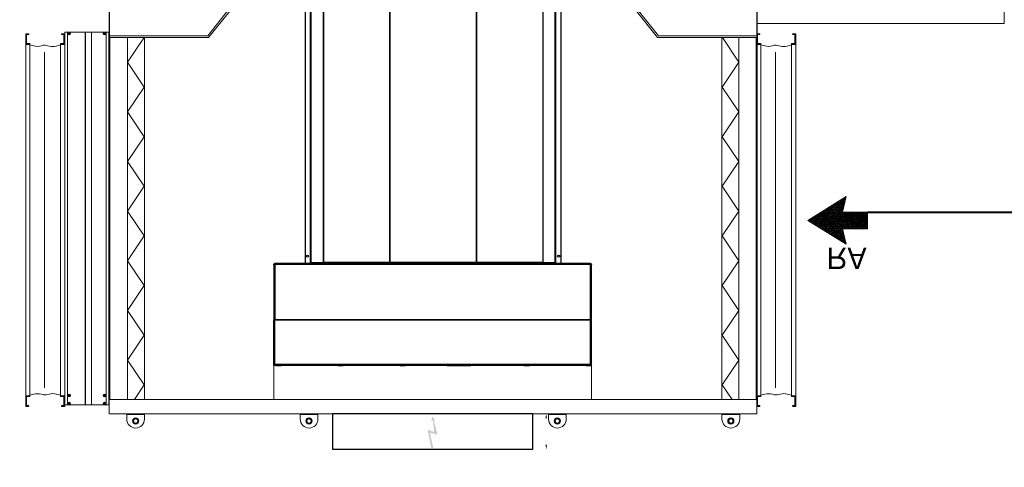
# Model space of a CAD drawing. Header units: millimetres. Extents: x 178516 to 426772, y -178579 to -115871.
# Tile 122 of 256: x 315463 to 318239, y -133790 to -132529. Entities that reach past the tile are written whole.
import ezdxf
from ezdxf import colors
from ezdxf.entities.mleader import LeaderData, LeaderLine
from ezdxf.math import Vec2, Vec3

# ---------------------------------------------------------------- set-up
doc = ezdxf.new("R2010")
doc.units = ezdxf.units.MM
doc.header["$MEASUREMENT"] = 0
doc.layers.get('0').update_dxf_attribs({"color": 252, "lineweight": 5})
doc.layers.add('Dimensions.Gen', color=7, linetype='Continuous')
doc.layers.add('JBOX', color=7, linetype='Continuous')
for name, color, linetype, lineweight in [('IS_centrale', 7, 'Continuous', 13), ('IS_nawiew', 5, 'Continuous', 40), ('IS_opisy', 7, 'Continuous', 35), ('kontury', 118, 'Continuous', 0)]:
    doc.layers.add(name, color=color, linetype=linetype, lineweight=lineweight)
doc.styles.add('WE11', font='simplex.shx', dxfattribs={"width": 0.7})
doc.dimstyles.get("Standard").update_dxf_attribs({"dimtxt": 0.18, "dimasz": 0.18, "dimexe": 0.18, "dimexo": 0.0625, "dimgap": 0.09, "dimtad": 0, "dimtih": 1, "dimtoh": 1, "dimdec": 4, "dimzin": 0, "dimdsep": 46, "dimtxsty": 'Standard', "dimcen": 0.09, "dimadec": 0, "dimazin": 0, "dimtfac": 1, "dimtdec": 4, "dimtofl": 0, "dimtmove": 0, "dimatfit": 3, "dimfxl": 1, "dimtolj": 1, "dimtzin": 0, "dimarcsym": 0})

# ---------------------------------------------------------------- blocks, each defined once
blk = doc.blocks.new('VVS030s_brt_t')
at = {"color": 7, "linetype": 'Continuous'}
for p, q in [((50, -15), (50, 0)), ((100, 0), (50, 0)), ((100, 0), (100, -15)), ((539, -15), (539, 0)), ((589, 0), (539, 0)), ((589, 0), (589, -15)), ((1239, -15), (1239, 0)), ((1289, 0), (1239, 0)), ((1289, 0), (1289, -15)), ((1728, -15), (1728, 0)), ((1778, 0), (1728, 0)), ((1778, 0), (1778, -15)), ((100, -2), (50, -2)), ((589, -2), (539, -2)), ((1289, -2), (1239, -2)), ((1778, -2), (1728, -2))]:
    blk.add_line(p, q, dxfattribs=at)
for centre, radius in [((75, -20), 8.73), ((75, -20), 7.5), ((75, -20), 6), ((564, -20), 8.73), ((564, -20), 7.5), ((564, -20), 6), ((1264, -20), 8.73), ((1264, -20), 7.5), ((1264, -20), 6), ((1753, -20), 8.73), ((1753, -20), 7.5), ((1753, -20), 6)]:
    blk.add_circle(centre, radius, dxfattribs=at)
for centre in [(75, -15), (564, -15), (1264, -15), (1753, -15)]:
    blk.add_arc(centre, 25, 180, 0, dxfattribs=at)
blk = doc.blocks.new('F_4v2_t')
at = {"layer": 'kontury', "color": 0}
for p, q in [((50, 720), (0, 720)), ((0, 720), (0, 0)), ((50, 0), (50, 720)), ((0, 0), (50, 0))]:
    blk.add_line(p, q, dxfattribs=at)
at = {"layer": 'kontury', "color": 0, "linetype": 'Continuous', "lineweight": 0}
for p, q in [((49.4, 690.9), (20.3, 720)), ((0, 641.5), (49.4, 690.9)), ((49.4, 592.1), (0, 641.5)), ((0, 542.7), (49.4, 592.1)), ((49.4, 493.3), (0, 542.7)), ((0, 443.9), (49.4, 493.3)), ((49.4, 394.5), (0, 443.9)), ((0, 345.1), (49.4, 394.5)), ((49.4, 295.7), (0, 345.1)), ((0, 246.3), (49.4, 295.7)), ((49.4, 197), (0, 246.3)), ((0, 147.6), (49.4, 197)), ((49.4, 98.2), (0, 147.6)), ((0, 48.8), (49.4, 98.2)), ((48.8, 0), (0, 48.8))]:
    blk.add_line(p, q, dxfattribs=at)
blk = doc.blocks.new('VVS030s_P3_w_t')
at = {"color": 7}
for p, q in [((-139.5, 2100), (-139.5, 2120)), ((756.5, 2100), (756.5, 2120)), ((-139.5, 2023), (-139.5, 2100)), ((756.5, 2023.6), (756.5, 2100)), ((-604, 1100), (-323.6, 1100)), ((-604, 1094.9), (-325.8, 1094.9)), ((-266.1, 1020), (-325.8, 1094.9)), ((-263.9, 1025.1), (-323.6, 1100)), ((882.9, 1025.1), (942.6, 1100)), ((885.1, 1020), (944.8, 1094.9)), ((1222, 1100), (942.6, 1100)), ((1222, 1094.9), (944.8, 1094.9)), ((-266.1, 1020), (-50.5, 1020)), ((-263.9, 1025.1), (-50.5, 1025.1)), ((882.9, 1025.1), (669.5, 1025.1)), ((885.1, 1020), (669.5, 1020))]:
    blk.add_line(p, q, dxfattribs=at)
at = {"color": 0, "lineweight": -3}
for p, q in [((-139.5, 2023), (-139.5, 2021)), ((-139.5, 2023), (-136.5, 2023)), ((-139.3, 2021), (-139.5, 2021)), ((-139.5, 2020), (-139.5, 2021)), ((-139.5, 2021), (-139.5, 2002)), ((-139.5, 2020), (-139.5, 1895.5)), ((-139.5, 2020), (-136.5, 2020)), ((-139.5, 1923), (-139.5, 2002)), ((-136.5, 2023), (753.5, 2023)), ((-136.5, 2023), (-136.5, 2020)), ((-136.5, 2020), (753.5, 2020)), ((-136.5, 2020), (-136.5, 1895.5)), ((-133.5, 2023.6), (-118.5, 2023.6)), ((-133.5, 2023.6), (-133.5, 2023)), ((-118.5, 2023.6), (-118.5, 2023)), ((41.5, 2023.6), (56.5, 2023.6)), ((41.5, 2023.6), (41.5, 2023)), ((56.5, 2023.6), (56.5, 2023)), ((216.5, 2023.6), (231.5, 2023.6)), ((216.5, 2023.6), (216.5, 2023)), ((231.5, 2023.6), (231.5, 2023)), ((349.5, 2023.6), (415.7, 2023.6)), ((566.5, 2023.6), (581.5, 2023.6)), ((566.5, 2023.6), (566.5, 2023)), ((581.5, 2023.6), (581.5, 2023)), ((741.5, 2023.6), (756.5, 2023.6)), ((741.5, 2023.6), (741.5, 2023)), ((753.5, 2023), (753.5, 2020)), ((756.5, 2020), (753.5, 2020)), ((753.5, 2020), (753.5, 1895.5)), ((754.8, 2022.7), (756.5, 2022.7)), ((756.5, 2023.6), (756.5, 2022.7)), ((756.5, 2022.7), (756.5, 2020)), ((756.5, 2020), (756.5, 1895.5)), ((-139.5, 1898.5), (-139.5, 1898.5)), ((-139.5, 1895.5), (-136.5, 1895.5)), ((-139.5, 1739), (-139.5, 1895.5)), ((-139.5, 1895.5), (-136.5, 1895.5)), ((-139.5, 1892.8), (-139.5, 1892.8)), ((263.9, 1895.5), (-136.5, 1895.5)), ((-136.5, 1739), (-136.5, 1895.5)), ((-136.5, 1895.5), (263.9, 1895.5)), ((753.5, 1895.5), (263.9, 1895.5)), ((263.9, 1895.5), (753.5, 1895.5)), ((756.5, 1895.5), (753.5, 1895.5)), ((753.5, 1895.5), (753.5, 1739)), ((756.5, 1895.5), (753.5, 1895.5)), ((756.5, 1895.5), (756.5, 1739)), ((-139.5, 1739), (-136.5, 1739)), ((753.5, 1739), (-136.5, 1739)), ((-136.5, 1736), (-136.5, 1739)), ((753.5, 1736), (-136.5, 1736)), ((-57.7, 1736), (-57.7, 1736)), ((-50.5, 1736), (-50.5, 8)), ((-50.1, 1736), (-50.1, 1736)), ((-37, 8), (-37, 1736)), ((-35.5, 8), (-35.5, 1736)), ((-35, 1733.8), (-35, 2.2)), ((-34.9, 1736), (-34.9, 1735)), ((277.3, 1735), (-34.9, 1735)), ((277.2, 1734.5), (-34.3, 1734.5)), ((0, 1732.5), (0.4, 1732.5)), ((0, 999.5), (0, 1732.5)), ((0.4, 1732.5), (186.6, 1732.5)), ((0.4, 999.5), (0.4, 1732.5)), ((1.5, 1734), (187.6, 1734)), ((21.8, 1736), (21.8, 1736)), ((28.1, 1736), (28.1, 1736)), ((186.6, 1732.5), (187.6, 1732.5)), ((186.6, 999.5), (186.6, 1732.5)), ((187.6, 1734), (431.4, 1734)), ((187.6, 1734), (187.6, 1732.5)), ((187.6, 1732.5), (431.4, 1732.5)), ((187.6, 999.5), (187.6, 1732.5)), ((277.5, 1736), (277.1, 1734)), ((278.5, 1736), (278.1, 1734)), ((308.1, 1734.5), (278.2, 1734.5)), ((308.8, 1735), (278.3, 1735)), ((308, 1734.9), (308, 1734.9)), ((308.2, 1734.5), (308.1, 1734.5)), ((308.8, 1736), (308.8, 1735)), ((308.8, 1735), (309.2, 1735)), ((309.2, 1736), (309.2, 1735)), ((309.8, 1736), (309.8, 1735)), ((309.8, 1735), (310.2, 1735)), ((310.2, 1736), (310.2, 1735)), ((310.2, 1735), (653.9, 1735)), ((310.8, 1734.5), (310.9, 1734.5)), ((653.3, 1734.5), (310.9, 1734.5)), ((311, 1734.9), (311, 1734.9)), ((321.5, 1736), (321.5, 1736)), ((347.8, 1736), (347.8, 1736)), ((350.6, 1736), (350.6, 1736)), ((414.6, 1736), (414.6, 1736)), ((417.4, 1736), (417.4, 1736)), ((431.4, 1734), (617.5, 1734)), ((431.4, 1734), (431.4, 1732.5)), ((431.4, 1732.5), (432.4, 1732.5)), ((431.4, 999.5), (431.4, 1732.5)), ((432.4, 1732.5), (618.6, 1732.5)), ((432.4, 999.5), (432.4, 1732.5)), ((588.9, 1736), (588.9, 1736)), ((595.2, 1736), (595.2, 1736)), ((619, 1732.5), (618.6, 1732.5)), ((618.6, 999.5), (618.6, 1732.5)), ((619, 999.5), (619, 1732.5)), ((653.9, 1736), (653.9, 1735)), ((654, 1733.8), (654, 2.2)), ((654.5, 1736), (654.5, 8)), ((656, 1736), (656, 8)), ((669.5, 8), (669.5, 1736)), ((756.5, 1739), (753.5, 1739)), ((753.5, 1736), (753.5, 1739)), ((0, 999.5), (0.4, 999.5)), ((186.6, 999.5), (0.4, 999.5)), ((187.6, 999.5), (186.6, 999.5)), ((431.4, 999.5), (187.6, 999.5)), ((187.6, 998), (187.6, 999.5)), ((432.4, 999.5), (431.4, 999.5)), ((431.4, 998), (431.4, 999.5)), ((618.6, 999.5), (432.4, 999.5)), ((619, 999.5), (618.6, 999.5)), ((0, 994.5), (0.4, 994.5)), ((0, 3.5), (0, 994.5)), ((0.4, 994.5), (186.6, 994.5)), ((0.4, 548.5), (0.4, 994.5)), ((187.6, 998), (1.5, 998)), ((1.5, 996), (187.6, 996)), ((186.6, 994.5), (187.6, 994.5)), ((186.6, 3.5), (186.6, 994.5)), ((431.4, 998), (187.6, 998)), ((187.6, 996), (431.4, 996)), ((187.6, 996), (187.6, 994.5)), ((187.6, 994.5), (431.4, 994.5)), ((187.6, 3.5), (187.6, 994.5)), ((309.5, 998), (309.5, 996)), ((309.5, 998), (309.5, 996)), ((617.5, 998), (431.4, 998)), ((431.4, 996), (617.5, 996)), ((431.4, 996), (431.4, 994.5)), ((431.4, 994.5), (432.4, 994.5)), ((431.4, 3.5), (431.4, 994.5)), ((432.4, 994.5), (618.6, 994.5)), ((432.4, 3.5), (432.4, 994.5)), ((619, 994.5), (618.6, 994.5)), ((618.6, 3.5), (618.6, 994.5)), ((619, 3.5), (619, 994.5)), ((-37, 8), (-50.5, 8)), ((-35.5, 8), (-37, 8)), ((-36.5, 0), (-36.5, 8)), ((-36.5, 0), (-35.5, 0)), ((-35.5, 0), (-35.5, 8)), ((308.8, 1), (-34.9, 1)), ((-34.9, 0), (-34.9, 1)), ((308.8, 0), (-34.9, 0)), ((-34.3, 1.5), (-13, 1.5)), ((2.7, 0), (-29.3, 0)), ((-13, 1.5), (308.1, 1.5)), ((0, 3.5), (0.4, 3.5)), ((186.6, 3.5), (0.4, 3.5)), ((187.6, 2), (1.5, 2)), ((187.6, 3.5), (186.6, 3.5)), ((431.4, 3.5), (187.6, 3.5)), ((187.6, 2), (187.6, 3.5)), ((431.4, 2), (187.6, 2)), ((308, 1.1), (308, 1.1)), ((308.2, 1.5), (308.1, 1.5)), ((308.8, 0), (308.8, 1)), ((309.2, 1), (308.8, 1)), ((309.2, 0), (308.8, 0)), ((309.2, 0), (309.2, 1)), ((310.2, 1), (309.8, 1)), ((309.8, 0), (309.8, 1)), ((310.2, 0), (309.8, 0)), ((310.2, 1), (653.9, 1)), ((310.2, 0), (310.2, 1)), ((310.2, 0), (653.9, 0)), ((310.8, 1.5), (310.9, 1.5)), ((310.9, 1.5), (632, 1.5)), ((311, 1.1), (311, 1.1)), ((432.4, 3.5), (431.4, 3.5)), ((431.4, 2), (431.4, 3.5)), ((617.5, 2), (431.4, 2)), ((618.6, 3.5), (432.4, 3.5)), ((648.3, 0), (616.3, 0)), ((619, 3.5), (618.6, 3.5)), ((632, 1.5), (653.3, 1.5)), ((653.9, 0), (653.9, 1)), ((654.5, 0), (654.5, 8)), ((654.5, 8), (656, 8)), ((655.5, 0), (654.5, 0)), ((655.5, 0), (655.5, 8)), ((656, 8), (669.5, 8))]:
    blk.add_line(p, q, dxfattribs=at)
at = {"color": 0, "extrusion": (1.49971e-32, 1.22461e-16, -1)}
for p, q in [((-29.3, -197), (-29.3, -40)), ((616.3, -197), (616.3, -40))]:
    blk.add_line(p, q, dxfattribs=at)
at = {"color": 7, "linetype": 'Continuous'}
for p, q in [((2.7, -40), (-29.3, -40)), ((648.3, -40), (616.3, -40))]:
    blk.add_line(p, q, dxfattribs=at)
at = {"color": 0, "linetype": 'Continuous', "extrusion": (1.49971e-32, 1.22461e-16, -1)}
for p, q in [((2.7, -40), (2.7, -197)), ((648.3, -40), (648.3, -197)), ((2.7, -197), (-29.3, -197)), ((1.9, -200), (-28.5, -200)), ((1.9, -200), (2.7, -197)), ((648.3, -197), (616.3, -197)), ((647.5, -200), (617.1, -200)), ((647.5, -200), (648.3, -197))]:
    blk.add_line(p, q, dxfattribs=at)
at = {"color": 0, "ltscale": 10, "extrusion": (1.49971e-32, 1.22461e-16, -1)}
for p, q in [((-28.5, -200), (-29.3, -197)), ((617.1, -200), (616.3, -197))]:
    blk.add_line(p, q, dxfattribs=at)
at = {"color": 0, "lineweight": -3}
for centre, major_axis, ratio, start_param, end_param in [((-136.5, 2020), (-2.12, 2.12), 1, -0.785398, 0.785398), ((349.5, 2022.5), (-0.778, 0.778), 1, -0.785398, 0.310215), ((415.7, 2022.5), (-0.778, 0.778), 1, 4.402174, 5.497787), ((753.5, 2020), (-2.12, 2.12), 1, 3.926991, 5.497787), ((-136.5, 1739), (2.12, 2.12), 1, 2.356194, 3.926991), ((-35.6, 1735.1), (0, 1.5), 0.999848, 3.589663, 4.269595), ((1.5, 1732.5), (1.06, 1.06), 1, 0.785398, 2.356194), ((1.5, 1732.5), (0, 1.5), 0.707107, 0, 1.570796), ((187.6, 1732.5), (0, 1.5), 0.707107, 0, 1.570796), ((309.5, 1735.1), (0, 1.5), 0.999848, 2.013591, 2.436121), ((309.5, 1735.1), (0, 1.5), 0.999848, 2.013591, 2.436121), ((309.5, 1735.1), (0, 1.5), 0.999848, 3.846687, 4.269595), ((309.5, 1735.1), (0, 1.5), 0.999848, 3.846687, 4.269595), ((617.5, 1732.5), (1.06, 1.06), 1, 5.497787, 7.068583), ((654.6, 1735.1), (0, 1.5), 0.999848, 2.013591, 2.693523), ((753.5, 1739), (2.12, 2.12), 1, 3.926991, 5.497787), ((1.5, 999.5), (1.06, 1.06), 1, 2.356194, 3.926991), ((431.4, 999.5), (0, 1.5), 0.707107, 3.141593, 4.712389), ((617.5, 999.5), (1.06, 1.06), 1, 3.926991, 5.497787), ((617.5, 999.5), (0, 1.5), 0.707107, 3.141593, 4.712389), ((1.5, 994.5), (-1.06, 1.06), 1, -0.785398, 0.785398), ((1.5, 994.5), (0, 1.5), 0.707107, 0, 1.570796), ((187.6, 994.5), (0, 1.5), 0.707107, 0, 1.570796), ((617.5, 994.5), (-1.06, 1.06), 1, 3.926991, 5.497787), ((-35.6, 0.9), (0, 1.5), 0.999848, -1.128002, -0.44807), ((1.5, 3.5), (1.06, 1.06), 1, 2.356194, 3.926991), ((309.5, 0.9), (0, 1.5), 0.999848, 0.705094, 1.128002), ((309.5, 0.9), (0, 1.5), 0.999848, 0.705094, 1.128002), ((309.5, 0.9), (0, 1.5), 0.999848, -1.128002, -0.705467), ((309.5, 0.9), (0, 1.5), 0.999848, -1.128002, -0.705467), ((431.4, 3.5), (0, 1.5), 0.707107, 3.141593, 4.712389), ((617.5, 3.5), (-1.06, 1.06), 1, 2.356194, 3.926991), ((617.5, 3.5), (0, 1.5), 0.707107, 3.141593, 4.712389), ((654.6, 0.9), (0, 1.5), 0.999848, 0.44807, 1.128002)]:
    blk.add_ellipse(centre, major_axis=major_axis, ratio=ratio, start_param=start_param, end_param=end_param, dxfattribs=at)
at = {"color": 0, "lineweight": -3, "extrusion": (0, 0, -1)}
for centre, major_axis, ratio, start_param, end_param in [((431.4, 1732.5), (0, 1.5), 0.707107, 0, 1.570796), ((617.5, 1732.5), (0, 1.5), 0.707107, 0, 1.570796), ((-44.5, 1716), (-2.12, 2.12), 1, 5.497787, 11.780972), ((663.5, 1716), (-2.12, 2.12), 1, 5.497787, 11.780972), ((1.5, 999.5), (0, 1.5), 0.707107, 3.141593, 4.712389), ((187.6, 999.5), (0, 1.5), 0.707107, 3.141593, 4.712389), ((431.4, 994.5), (0, 1.5), 0.707107, 0, 1.570796), ((617.5, 994.5), (0, 1.5), 0.707107, 0, 1.570796), ((-44.5, 20), (-2.12, 2.12), 1, 5.497787, 11.780972), ((1.5, 3.5), (0, 1.5), 0.707107, 3.141593, 4.712389), ((187.6, 3.5), (0, 1.5), 0.707107, 3.141593, 4.712389), ((663.5, 20), (-2.12, 2.12), 1, 5.497787, 11.780972)]:
    blk.add_ellipse(centre, major_axis=major_axis, ratio=ratio, start_param=start_param, end_param=end_param, dxfattribs=at)
at = {"color": 0, "lineweight": -3}
for points, knots in [([(-35.5, 1733.7), (-35.4, 1733.7), (-35.4, 1733.7), (-35.2, 1733.7), (-35.1, 1733.8), (-35, 1733.8)], [0.7875019, 0.7875019, 0.7875019, 0.7875019, 0.8181818, 0.9090909, 0.9867059, 0.9867059, 0.9867059, 0.9867059]), ([(-35.4, 1733.6), (-35.3, 1733.6), (-35.3, 1733.6), (-35.2, 1733.7), (-35.2, 1733.7), (-35.1, 1733.7), (-35, 1733.8), (-35, 1733.8)], [0.5, 0.5, 0.5, 0.5, 0.6, 0.7, 0.8, 0.9, 0.9894283, 0.9894283, 0.9894283, 0.9894283]), ([(-34.1, 1734.8), (-34.1, 1734.8), (-34.1, 1734.9), (-34.1, 1734.9), (-34.2, 1734.9), (-34.2, 1735), (-34.2, 1735), (-34.3, 1735), (-34.3, 1735)], [0.4825301, 0.4825301, 0.4825301, 0.4825301, 0.5, 0.6, 0.7, 0.8, 0.9, 1, 1, 1, 1]), ([(-34.3, 1734.5), (-34.3, 1734.5), (-34.2, 1734.6), (-34.2, 1734.7), (-34.2, 1734.7), (-34.1, 1734.8), (-34.1, 1734.8), (-34.1, 1734.8)], [0.0159286, 0.0159286, 0.0159286, 0.0159286, 0.1, 0.2, 0.3, 0.4, 0.4825301, 0.4825301, 0.4825301, 0.4825301]), ([(-34.2, 1734.6), (-34.2, 1734.6), (-34.3, 1734.6), (-34.3, 1734.5), (-34.3, 1734.5), (-34.3, 1734.5)], [0.000100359, 0.000100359, 0.000100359, 0.000100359, 0.000556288, 0.000556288, 0.001100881, 0.001100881, 0.001100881, 0.001100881]), ([(-34.2, 1734.6), (-34.2, 1734.6), (-34.2, 1734.8), (-34.2, 1734.9), (-34.2, 1734.9), (-34.2, 1735)], [0.0477387, 0.0477387, 0.0477387, 0.0477387, 0.0909091, 0.1818182, 0.1980143, 0.1980143, 0.1980143, 0.1980143]), ([(308.1, 1735), (308.1, 1735), (308.1, 1735), (308, 1735), (308, 1734.9), (308, 1734.9), (308, 1734.9), (308, 1734.9)], [0, 0, 0, 0, 0.2, 0.4, 0.6, 0.8, 0.9669816, 0.9669816, 0.9669816, 0.9669816]), ([(308.1, 1735), (308.1, 1735), (308.1, 1734.9), (308.1, 1734.7), (308.1, 1734.6), (308.2, 1734.5)], [0.5778758, 0.5778758, 0.5778758, 0.5778758, 0.6666667, 0.8333333, 1, 1, 1, 1]), ([(310.8, 1734.5), (310.9, 1734.6), (310.9, 1734.7), (310.9, 1734.9), (310.9, 1735), (310.9, 1735)], [0, 0, 0, 0, 0.1666667, 0.3333333, 0.4221252, 0.4221252, 0.4221252, 0.4221252]), ([(311, 1734.9), (311, 1734.9), (311, 1734.9), (311, 1734.9), (311, 1735), (310.9, 1735), (310.9, 1735), (310.9, 1735)], [0.0330184, 0.0330184, 0.0330184, 0.0330184, 0.2, 0.4, 0.6, 0.8, 1, 1, 1, 1]), ([(653.3, 1735), (653.3, 1735), (653.2, 1735), (653.2, 1735), (653.2, 1734.9), (653.1, 1734.9), (653.1, 1734.9), (653.1, 1734.8), (653.1, 1734.8)], [0, 0, 0, 0, 0.1, 0.2, 0.3, 0.4, 0.5, 0.5174699, 0.5174699, 0.5174699, 0.5174699]), ([(653.1, 1734.8), (653.1, 1734.8), (653.1, 1734.8), (653.2, 1734.7), (653.2, 1734.7), (653.2, 1734.6), (653.3, 1734.5), (653.3, 1734.5)], [0.5174699, 0.5174699, 0.5174699, 0.5174699, 0.6, 0.7, 0.8, 0.9, 0.9840714, 0.9840714, 0.9840714, 0.9840714]), ([(653.2, 1735), (653.2, 1734.9), (653.2, 1734.9), (653.2, 1734.8), (653.2, 1734.6), (653.2, 1734.6)], [0.8019868, 0.8019868, 0.8019868, 0.8019868, 0.8181818, 0.9090909, 0.9522613, 0.9522613, 0.9522613, 0.9522613]), ([(653.3, 1734.5), (653.3, 1734.5), (653.3, 1734.5), (653.3, 1734.6), (653.2, 1734.6), (653.2, 1734.6)], [0.000012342, 0.000012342, 0.000012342, 0.000012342, 0.000555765, 0.000555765, 0.001013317, 0.001013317, 0.001013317, 0.001013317]), ([(654, 1733.8), (654.1, 1733.8), (654.2, 1733.7), (654.4, 1733.7), (654.4, 1733.7), (654.5, 1733.7)], [0.0132935, 0.0132935, 0.0132935, 0.0132935, 0.0909091, 0.1818182, 0.2124988, 0.2124988, 0.2124988, 0.2124988]), ([(654, 1733.8), (654, 1733.8), (654.1, 1733.7), (654.2, 1733.7), (654.2, 1733.7), (654.3, 1733.6), (654.3, 1733.6), (654.4, 1733.6)], [0.0105717, 0.0105717, 0.0105717, 0.0105717, 0.1, 0.2, 0.3, 0.4, 0.5, 0.5, 0.5, 0.5]), ([(-35, 2.2), (-35.1, 2.2), (-35.2, 2.3), (-35.4, 2.3), (-35.4, 2.3), (-35.5, 2.3)], [0.0132935, 0.0132935, 0.0132935, 0.0132935, 0.0909091, 0.1818182, 0.2124985, 0.2124985, 0.2124985, 0.2124985]), ([(-35, 2.2), (-35, 2.2), (-35.1, 2.3), (-35.2, 2.3), (-35.2, 2.3), (-35.3, 2.4), (-35.3, 2.4), (-35.4, 2.4)], [0.0105717, 0.0105717, 0.0105717, 0.0105717, 0.1, 0.2, 0.3, 0.4, 0.5, 0.5, 0.5, 0.5]), ([(-34.1, 1.2), (-34.1, 1.2), (-34.1, 1.2), (-34.2, 1.3), (-34.2, 1.3), (-34.2, 1.4), (-34.3, 1.5), (-34.3, 1.5)], [0.5174699, 0.5174699, 0.5174699, 0.5174699, 0.6, 0.7, 0.8, 0.9, 0.9840714, 0.9840714, 0.9840714, 0.9840714]), ([(-34.3, 1.5), (-34.3, 1.5), (-34.3, 1.5), (-34.3, 1.4), (-34.2, 1.4), (-34.2, 1.4)], [0.000012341, 0.000012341, 0.000012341, 0.000012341, 0.000555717, 0.000555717, 0.001013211, 0.001013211, 0.001013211, 0.001013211]), ([(-34.3, 1), (-34.3, 1), (-34.2, 1), (-34.2, 1), (-34.2, 1.1), (-34.1, 1.1), (-34.1, 1.1), (-34.1, 1.2), (-34.1, 1.2)], [0, 0, 0, 0, 0.1, 0.2, 0.3, 0.4, 0.5, 0.5174699, 0.5174699, 0.5174699, 0.5174699]), ([(-34.2, 1), (-34.2, 1.1), (-34.2, 1.1), (-34.2, 1.2), (-34.2, 1.4), (-34.2, 1.4)], [0.8020253, 0.8020253, 0.8020253, 0.8020253, 0.8181818, 0.9090909, 0.9501587, 0.9501587, 0.9501587, 0.9501587]), ([(308, 1.1), (308, 1.1), (308, 1.1), (308, 1.1), (308, 1), (308.1, 1), (308.1, 1), (308.1, 1)], [0.0330184, 0.0330184, 0.0330184, 0.0330184, 0.2, 0.4, 0.6, 0.8, 1, 1, 1, 1]), ([(308.2, 1.5), (308.1, 1.4), (308.1, 1.3), (308.1, 1.1), (308.1, 1), (308.1, 1)], [0, 0, 0, 0, 0.1666667, 0.3333333, 0.4219779, 0.4219779, 0.4219779, 0.4219779]), ([(310.9, 1), (310.9, 1), (310.9, 1.1), (310.9, 1.3), (310.9, 1.4), (310.8, 1.5)], [0.5780211, 0.5780211, 0.5780211, 0.5780211, 0.6666667, 0.8333333, 1, 1, 1, 1]), ([(310.9, 1), (310.9, 1), (310.9, 1), (311, 1), (311, 1.1), (311, 1.1), (311, 1.1), (311, 1.1)], [0, 0, 0, 0, 0.2, 0.4, 0.6, 0.8, 0.9669816, 0.9669816, 0.9669816, 0.9669816]), ([(653.3, 1.5), (653.3, 1.5), (653.2, 1.4), (653.2, 1.3), (653.2, 1.3), (653.1, 1.2), (653.1, 1.2), (653.1, 1.2)], [0.0159286, 0.0159286, 0.0159286, 0.0159286, 0.1, 0.2, 0.3, 0.4, 0.4825301, 0.4825301, 0.4825301, 0.4825301]), ([(653.1, 1.2), (653.1, 1.2), (653.1, 1.1), (653.1, 1.1), (653.2, 1.1), (653.2, 1), (653.2, 1), (653.3, 1), (653.3, 1)], [0.4825301, 0.4825301, 0.4825301, 0.4825301, 0.5, 0.6, 0.7, 0.8, 0.9, 1, 1, 1, 1]), ([(653.2, 1.4), (653.2, 1.4), (653.3, 1.4), (653.3, 1.5), (653.3, 1.5), (653.3, 1.5)], [0.000100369, 0.000100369, 0.000100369, 0.000100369, 0.00055624, 0.00055624, 0.001100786, 0.001100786, 0.001100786, 0.001100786]), ([(653.2, 1.4), (653.2, 1.4), (653.2, 1.2), (653.2, 1.1), (653.2, 1.1), (653.2, 1)], [0.0498412, 0.0498412, 0.0498412, 0.0498412, 0.0909091, 0.1818182, 0.1979736, 0.1979736, 0.1979736, 0.1979736]), ([(654.4, 2.4), (654.3, 2.4), (654.3, 2.4), (654.2, 2.3), (654.2, 2.3), (654.1, 2.3), (654, 2.2), (654, 2.2)], [0.5, 0.5, 0.5, 0.5, 0.6, 0.7, 0.8, 0.9, 0.9894283, 0.9894283, 0.9894283, 0.9894283]), ([(654.5, 2.3), (654.4, 2.3), (654.4, 2.3), (654.2, 2.3), (654.1, 2.2), (654, 2.2)], [0.7875007, 0.7875007, 0.7875007, 0.7875007, 0.8181818, 0.9090909, 0.9867059, 0.9867059, 0.9867059, 0.9867059])]:
    blk.add_open_spline(points, degree=3, knots=knots, dxfattribs=at)
for points in [[(-35.5, 1733.8), (-35.5, 1733.8), (-35.5, 1733.7), (-35.5, 1733.7), (-35.4, 1733.7), (-35.4, 1733.6), (-35.4, 1733.6), (-35.4, 1733.6)], [(-35, 1733.8), (-35, 1733.8), (-35, 1733.8), (-35, 1733.8)], [(-34.3, 1734.5), (-34.3, 1734.5), (-34.3, 1734.5), (-34.3, 1734.5)], [(308, 1734.9), (308, 1734.8), (308, 1734.8), (308, 1734.7), (308, 1734.7), (308.1, 1734.6), (308.1, 1734.5), (308.1, 1734.5)], [(308, 1734.9), (308, 1734.9), (308, 1734.9), (308, 1734.9)], [(310.9, 1734.5), (310.9, 1734.5), (310.9, 1734.6), (311, 1734.7), (311, 1734.7), (311, 1734.8), (311, 1734.8), (311, 1734.9)], [(311, 1734.9), (311, 1734.9), (311, 1734.9), (311, 1734.9)], [(653.3, 1734.5), (653.3, 1734.5), (653.3, 1734.5), (653.3, 1734.5)], [(654, 1733.8), (654, 1733.8), (654, 1733.8), (654, 1733.8)], [(654.4, 1733.6), (654.4, 1733.6), (654.4, 1733.6), (654.4, 1733.7), (654.5, 1733.7), (654.5, 1733.7), (654.5, 1733.8), (654.5, 1733.8)], [(-35.4, 2.4), (-35.4, 2.4), (-35.4, 2.4), (-35.4, 2.3), (-35.5, 2.3), (-35.5, 2.3), (-35.5, 2.2), (-35.5, 2.2)], [(-35, 2.2), (-35, 2.2), (-35, 2.2), (-35, 2.2)], [(-34.3, 1.5), (-34.3, 1.5), (-34.3, 1.5), (-34.3, 1.5)], [(308.1, 1.5), (308.1, 1.5), (308.1, 1.4), (308, 1.3), (308, 1.3), (308, 1.2), (308, 1.2), (308, 1.1)], [(308, 1.1), (308, 1.1), (308, 1.1), (308, 1.1)], [(311, 1.1), (311, 1.2), (311, 1.2), (311, 1.3), (311, 1.3), (310.9, 1.4), (310.9, 1.5), (310.9, 1.5)], [(311, 1.1), (311, 1.1), (311, 1.1), (311, 1.1)], [(653.3, 1.5), (653.3, 1.5), (653.3, 1.5), (653.3, 1.5)], [(654, 2.2), (654, 2.2), (654, 2.2), (654, 2.2)], [(654, 2.2), (654, 2.2), (654, 2.2), (654, 2.2)], [(654.5, 2.2), (654.5, 2.2), (654.5, 2.3), (654.5, 2.3), (654.4, 2.3), (654.4, 2.4), (654.4, 2.4), (654.4, 2.4)]]:
    blk.add_open_spline(points, degree=3, dxfattribs=at)
blk = doc.blocks.new('ADAMP_W990_TOP')
at = {"color": 7, "linetype": 'Continuous'}
for p, q in [((-125, 525), (-125, -525)), ((-114.4, 525), (-125, 525)), ((-124.5, -525), (-124.5, 525)), ((-117.3, -525), (-117.3, 525)), ((-117, -525), (-117, 525)), ((-114.6, 522), (-114.6, 521.9)), ((-114.6, 522), (-110.4, 522)), ((-114.6, 521.9), (-114.6, 521.8)), ((-114.6, 521.8), (-114.6, 521.6)), ((-114.6, 521.6), (-114.6, 521.5)), ((-114.6, 521.5), (-114.6, 521.4)), ((-114.6, 521.4), (-114.6, 521.2)), ((-114.6, 521.2), (-114.6, 521.1)), ((-114.6, 521.1), (-114.6, 521)), ((-114.6, 521), (-110.4, 521)), ((-113.5, 521), (-113.5, 522)), ((-113, 523.6), (-113, 519.4)), ((-113, 523.6), (-112.8, 523.6)), ((-113, 522.5), (-112, 522.5)), ((-112, 521), (-113, 522)), ((-113, 521), (-112, 522)), ((-113, 521.5), (-112, 521.5)), ((-113, 520.5), (-112, 520.5)), ((-112.8, 519.4), (-113, 519.4)), ((-113, 500.6), (-113, 496.4)), ((-113, 500.6), (-112.8, 500.6)), ((-112.8, 523.6), (-112.7, 523.6)), ((-112.7, 519.4), (-112.8, 519.4)), ((-112.8, 500.6), (-112.7, 500.6)), ((-112.7, 523.6), (-112.5, 523.6)), ((-112.5, 519.4), (-112.7, 519.4)), ((-112.7, 500.6), (-112.5, 500.6)), ((-112.5, 523.6), (-112.3, 523.6)), ((-112.5, 521), (-112.5, 522)), ((-112.3, 519.4), (-112.5, 519.4)), ((-112.5, 500.6), (-112.3, 500.6)), ((-112.3, 523.6), (-112.2, 523.6)), ((-112.2, 519.4), (-112.3, 519.4)), ((-112.3, 500.6), (-112.2, 500.6)), ((-112.2, 523.6), (-112, 523.6)), ((-112, 519.4), (-112.2, 519.4)), ((-112.2, 500.6), (-112, 500.6)), ((-112, 523.6), (-112, 519.4)), ((-112, 500.6), (-112, 496.4)), ((-111.5, 521), (-111.5, 522)), ((-14.4, 525), (-110.6, 525)), ((-110.4, 521.9), (-110.4, 522)), ((-110.4, 521.8), (-110.4, 521.9)), ((-110.4, 521.6), (-110.4, 521.8)), ((-110.4, 521.5), (-110.4, 521.6)), ((-110.4, 521.4), (-110.4, 521.5)), ((-110.4, 521.2), (-110.4, 521.4)), ((-110.4, 521.1), (-110.4, 521.2)), ((-110.4, 521), (-110.4, 521.1)), ((-67, -525), (-67, 525)), ((-66.5, -525), (-66.5, 525)), ((-49.5, -525), (-49.5, 525)), ((-49, -525), (-49, 525)), ((-14.6, 522), (-14.6, 521.9)), ((-14.6, 522), (-10.4, 522)), ((-14.6, 521.9), (-14.6, 521.8)), ((-14.6, 521.8), (-14.6, 521.6)), ((-14.6, 521.6), (-14.6, 521.5)), ((-14.6, 521.5), (-14.6, 521.4)), ((-14.6, 521.4), (-14.6, 521.2)), ((-14.6, 521.2), (-14.6, 521.1)), ((-14.6, 521.1), (-14.6, 521)), ((-14.6, 521), (-10.4, 521)), ((-13.5, 521), (-13.5, 522)), ((-13, 523.6), (-13, 519.4)), ((-13, 523.6), (-12.8, 523.6)), ((-13, 522.5), (-12, 522.5)), ((-13, 521), (-12, 522)), ((-12, 521), (-13, 522)), ((-13, 521.5), (-12, 521.5)), ((-13, 520.5), (-12, 520.5)), ((-12.8, 519.4), (-13, 519.4)), ((-13, 500.6), (-13, 496.4)), ((-13, 500.6), (-12.8, 500.6)), ((-12.8, 523.6), (-12.7, 523.6)), ((-12.7, 519.4), (-12.8, 519.4)), ((-12.8, 500.6), (-12.7, 500.6)), ((-12.7, 523.6), (-12.5, 523.6)), ((-12.5, 519.4), (-12.7, 519.4)), ((-12.7, 500.6), (-12.5, 500.6)), ((-12.5, 523.6), (-12.3, 523.6)), ((-12.5, 521), (-12.5, 522)), ((-12.3, 519.4), (-12.5, 519.4)), ((-12.5, 500.6), (-12.3, 500.6)), ((-12.3, 523.6), (-12.2, 523.6)), ((-12.2, 519.4), (-12.3, 519.4)), ((-12.3, 500.6), (-12.2, 500.6)), ((-12.2, 523.6), (-12, 523.6)), ((-12, 519.4), (-12.2, 519.4)), ((-12.2, 500.6), (-12, 500.6)), ((-12, 523.6), (-12, 519.4)), ((-12, 500.6), (-12, 496.4)), ((-11.5, 521), (-11.5, 522)), ((0, 525), (-10.6, 525)), ((-10.4, 521.9), (-10.4, 522)), ((-10.4, 521.8), (-10.4, 521.9)), ((-10.4, 521.6), (-10.4, 521.8)), ((-10.4, 521.5), (-10.4, 521.6)), ((-10.4, 521.4), (-10.4, 521.5)), ((-10.4, 521.2), (-10.4, 521.4)), ((-10.4, 521.1), (-10.4, 521.2)), ((-10.4, 521), (-10.4, 521.1)), ((-8, -525), (-8, 525)), ((-7.8, -525), (-7.8, 524.9)), ((-0.5, -525), (-0.5, 525)), ((0, -525), (0, 525)), ((-114.6, 499), (-114.6, 498.9)), ((-114.6, 499), (-110.4, 499)), ((-114.6, 498.9), (-114.6, 498.8)), ((-114.6, 498.8), (-114.6, 498.6)), ((-114.6, 498.6), (-114.6, 498.5)), ((-114.6, 498.5), (-114.6, 498.4)), ((-114.6, 498.4), (-114.6, 498.2)), ((-114.6, 498.2), (-114.6, 498.1)), ((-114.6, 498.1), (-114.6, 498)), ((-114.6, 498), (-110.4, 498)), ((-113.5, 498), (-113.5, 499)), ((-113, 499.5), (-112, 499.5)), ((-112, 498), (-113, 499)), ((-113, 498), (-112, 499)), ((-113, 498.5), (-112, 498.5)), ((-113, 497.5), (-112, 497.5)), ((-112.8, 496.4), (-113, 496.4)), ((-112.7, 496.4), (-112.8, 496.4)), ((-112.5, 496.4), (-112.7, 496.4)), ((-112.5, 498), (-112.5, 499)), ((-112.3, 496.4), (-112.5, 496.4)), ((-112.2, 496.4), (-112.3, 496.4)), ((-112, 496.4), (-112.2, 496.4)), ((-111.5, 498), (-111.5, 499)), ((-110.4, 498.9), (-110.4, 499)), ((-110.4, 498.8), (-110.4, 498.9)), ((-110.4, 498.6), (-110.4, 498.8)), ((-110.4, 498.5), (-110.4, 498.6)), ((-110.4, 498.4), (-110.4, 498.5)), ((-110.4, 498.2), (-110.4, 498.4)), ((-110.4, 498.1), (-110.4, 498.2)), ((-110.4, 498), (-110.4, 498.1)), ((-14.6, 499), (-14.6, 498.9)), ((-14.6, 499), (-10.4, 499)), ((-14.6, 498.9), (-14.6, 498.8)), ((-14.6, 498.8), (-14.6, 498.6)), ((-14.6, 498.6), (-14.6, 498.5)), ((-14.6, 498.5), (-14.6, 498.4)), ((-14.6, 498.4), (-14.6, 498.2)), ((-14.6, 498.2), (-14.6, 498.1)), ((-14.6, 498.1), (-14.6, 498)), ((-14.6, 498), (-10.4, 498)), ((-13.5, 498), (-13.5, 499)), ((-13, 499.5), (-12, 499.5)), ((-13, 498), (-12, 499)), ((-12, 498), (-13, 499)), ((-13, 498.5), (-12, 498.5)), ((-13, 497.5), (-12, 497.5)), ((-12.8, 496.4), (-13, 496.4)), ((-12.7, 496.4), (-12.8, 496.4)), ((-12.5, 496.4), (-12.7, 496.4)), ((-12.5, 498), (-12.5, 499)), ((-12.3, 496.4), (-12.5, 496.4)), ((-12.2, 496.4), (-12.3, 496.4)), ((-12, 496.4), (-12.2, 496.4)), ((-11.5, 498), (-11.5, 499)), ((-10.4, 498.9), (-10.4, 499)), ((-10.4, 498.8), (-10.4, 498.9)), ((-10.4, 498.6), (-10.4, 498.8)), ((-10.4, 498.5), (-10.4, 498.6)), ((-10.4, 498.4), (-10.4, 498.5)), ((-10.4, 498.2), (-10.4, 498.4)), ((-10.4, 498.1), (-10.4, 498.2)), ((-10.4, 498), (-10.4, 498.1)), ((-114.4, -525), (-125, -525)), ((-114.6, -521.1), (-114.6, -521)), ((-114.6, -521), (-110.4, -521)), ((-114.6, -521.2), (-114.6, -521.1)), ((-114.6, -521.4), (-114.6, -521.2)), ((-114.6, -521.5), (-114.6, -521.4)), ((-114.6, -521.6), (-114.6, -521.5)), ((-114.6, -521.8), (-114.6, -521.6)), ((-114.6, -521.9), (-114.6, -521.8)), ((-114.6, -522), (-114.6, -521.9)), ((-114.6, -522), (-110.4, -522)), ((-113.5, -521), (-113.5, -522)), ((-113, -523.6), (-113, -519.4)), ((-112.8, -519.4), (-113, -519.4)), ((-113, -520.5), (-112, -520.5)), ((-112, -521), (-113, -522)), ((-113, -521), (-112, -522)), ((-113, -521.5), (-112, -521.5)), ((-113, -522.5), (-112, -522.5)), ((-113, -523.6), (-112.8, -523.6)), ((-112.7, -519.4), (-112.8, -519.4)), ((-112.8, -523.6), (-112.7, -523.6)), ((-112.5, -519.4), (-112.7, -519.4)), ((-112.7, -523.6), (-112.5, -523.6)), ((-112.3, -519.4), (-112.5, -519.4)), ((-112.5, -521), (-112.5, -522)), ((-112.5, -523.6), (-112.3, -523.6)), ((-112.2, -519.4), (-112.3, -519.4)), ((-112.3, -523.6), (-112.2, -523.6)), ((-112, -519.4), (-112.2, -519.4)), ((-112.2, -523.6), (-112, -523.6)), ((-112, -523.6), (-112, -519.4)), ((-111.5, -521), (-111.5, -522)), ((-14.4, -525), (-110.6, -525)), ((-110.4, -521), (-110.4, -521.1)), ((-110.4, -521.1), (-110.4, -521.2)), ((-110.4, -521.2), (-110.4, -521.4)), ((-110.4, -521.4), (-110.4, -521.5)), ((-110.4, -521.5), (-110.4, -521.6)), ((-110.4, -521.6), (-110.4, -521.8)), ((-110.4, -521.8), (-110.4, -521.9)), ((-110.4, -521.9), (-110.4, -522)), ((-14.6, -521.1), (-14.6, -521)), ((-14.6, -521), (-10.4, -521)), ((-14.6, -521.2), (-14.6, -521.1)), ((-14.6, -521.4), (-14.6, -521.2)), ((-14.6, -521.5), (-14.6, -521.4)), ((-14.6, -521.6), (-14.6, -521.5)), ((-14.6, -521.8), (-14.6, -521.6)), ((-14.6, -521.9), (-14.6, -521.8)), ((-14.6, -522), (-14.6, -521.9)), ((-14.6, -522), (-10.4, -522)), ((-13.5, -521), (-13.5, -522)), ((-13, -523.6), (-13, -519.4)), ((-12.8, -519.4), (-13, -519.4)), ((-13, -520.5), (-12, -520.5)), ((-13, -521), (-12, -522)), ((-12, -521), (-13, -522)), ((-13, -521.5), (-12, -521.5)), ((-13, -522.5), (-12, -522.5)), ((-13, -523.6), (-12.8, -523.6)), ((-12.7, -519.4), (-12.8, -519.4)), ((-12.8, -523.6), (-12.7, -523.6)), ((-12.5, -519.4), (-12.7, -519.4)), ((-12.7, -523.6), (-12.5, -523.6)), ((-12.3, -519.4), (-12.5, -519.4)), ((-12.5, -521), (-12.5, -522)), ((-12.5, -523.6), (-12.3, -523.6)), ((-12.2, -519.4), (-12.3, -519.4)), ((-12.3, -523.6), (-12.2, -523.6)), ((-12, -519.4), (-12.2, -519.4)), ((-12.2, -523.6), (-12, -523.6)), ((-12, -523.6), (-12, -519.4)), ((-11.5, -521), (-11.5, -522)), ((0, -525), (-10.6, -525)), ((-10.4, -521), (-10.4, -521.1)), ((-10.4, -521.1), (-10.4, -521.2)), ((-10.4, -521.2), (-10.4, -521.4)), ((-10.4, -521.4), (-10.4, -521.5)), ((-10.4, -521.5), (-10.4, -521.6)), ((-10.4, -521.6), (-10.4, -521.8)), ((-10.4, -521.8), (-10.4, -521.9)), ((-10.4, -521.9), (-10.4, -522))]:
    blk.add_line(p, q, dxfattribs=at)
for centre, major_axis, start_param, end_param in [((-112.5, 521.5), (2.83, 2.83), 5.497787, 11.780972), ((-112.5, 498.5), (2.83, 2.83), 5.497787, 11.780972), ((-112.5, 521.5), (-2.51, 2.51), 3.926991, 10.210176), ((-112.5, 498.5), (-2.51, 2.51), 3.926991, 10.210176), ((-12.5, 521.5), (2.83, 2.83), 5.497787, 11.780972), ((-12.5, 498.5), (2.83, 2.83), 5.497787, 11.780972), ((-12.5, 521.5), (-2.51, 2.51), 3.926991, 10.210176), ((-12.5, 498.5), (-2.51, 2.51), 3.926991, 10.210176), ((-112.5, -521.5), (2.83, 2.83), 5.497787, 11.780972), ((-112.5, -521.5), (-2.51, 2.51), 3.926991, 10.210176), ((-12.5, -521.5), (2.83, 2.83), 5.497787, 11.780972), ((-12.5, -521.5), (-2.51, 2.51), 3.926991, 10.210176)]:
    blk.add_ellipse(centre, major_axis=major_axis, ratio=1, start_param=start_param, end_param=end_param, dxfattribs=at)
blk = doc.blocks.new('FLXCONN_W990_TOP')
at = {"color": 7}
for p, q in [((-110, 499), (-110, 529)), ((-102.5, 529), (-110, 529)), ((0, 529), (-7.8, 529)), ((0, 529), (0, 499)), ((-107.6, 501.4), (-107.6, 526.6)), ((-102.5, 526.6), (-107.6, 526.6)), ((-107.6, 501.4), (-98, 501.4)), ((-98, 499), (-98, 501.4)), ((-12, 501.4), (-2.4, 501.4)), ((-12, 499), (-12, 501.4)), ((-2.4, 526.6), (-7.8, 526.6)), ((-2.4, 526.6), (-2.4, 501.4)), ((-110, 499), (-110, -491)), ((-110, 499), (-98, 499)), ((-98, 499), (-98, -491)), ((-98, 497.6), (-87.3, 494.7)), ((-65.6, 495.1), (-62.6, 496)), ((-56.9, -468.8), (-56.9, 476.8)), ((-52.3, 496.3), (-43.4, 494.2)), ((-23.9, 494.4), (-12, 497.6)), ((-12, -491), (-12, 499)), ((-12, 499), (0, 499)), ((0, -491), (0, 499)), ((-110, -491), (-98, -491)), ((-110, -491), (-110, -521)), ((-107.6, -493.4), (-98, -493.4)), ((-107.6, -493.4), (-107.6, -518.6)), ((-98, -489.6), (-87.3, -486.7)), ((-98, -491), (-98, -493.4)), ((-65.6, -487.1), (-62.6, -488)), ((-52.3, -488.3), (-43.4, -486.2)), ((-23.9, -486.4), (-12, -489.6)), ((-12, -491), (0, -491)), ((-12, -491), (-12, -493.4)), ((-12, -493.4), (-2.4, -493.4)), ((-2.4, -518.6), (-2.4, -493.4)), ((0, -521), (0, -491)), ((-102.5, -521), (-110, -521)), ((-102.5, -518.6), (-107.6, -518.6)), ((-2.4, -518.6), (-7.8, -518.6)), ((0, -521), (-7.8, -521))]:
    blk.add_line(p, q, dxfattribs=at)
at = {"color": 7, "linetype": 'Continuous'}
for centre, start, end in [((-102.5, 527.8), 270, 90), ((-7.8, 527.8), 90, 270), ((-102.5, -519.8), 270, 90), ((-7.8, -519.8), 90, 270)]:
    blk.add_arc(centre, 1.2, start, end, dxfattribs=at)
at = {"color": 7}
for centre, radius, start, end in [((-77.1, 533.4), 40, 255.2072, 286.6127), ((-56.9, 476.8), 20, 76.6774, 106.6127), ((-34.1, 533.1), 40, 256.6774, 284.7893), ((-77.1, -525.4), 40, 73.3873, 104.7928), ((-56.9, -468.8), 20, 253.3873, 283.3226), ((-34.1, -525.1), 40, 75.2107, 103.3226)]:
    blk.add_arc(centre, radius, start, end, dxfattribs=at)
blk = doc.blocks.new('*D296')
at = {"layer": 'Defpoints', "color": 0, "transparency": 16777216}
for p in [(565, 100), (565, 0), (602.5, 0)]:
    blk.add_point(p, dxfattribs=at)
at = {"layer": 'Dimensions.Gen', "color": 0, "linetype": 'ByBlock', "lineweight": -2, "transparency": 16777216}
for p, q in [((565.1, 100), (602.7, 100)), ((602.5, 87), (602.5, 13)), ((565.1, 0), (602.7, 0))]:
    blk.add_line(p, q, dxfattribs=at)
at = {"layer": 'Dimensions.Gen', "color": 0, "transparency": 16777216}
for points in [[(604.7, 87), (600.3, 87), (602.5, 100)], [(600.3, 13), (604.7, 13), (602.5, 0)]]:
    blk.add_solid(points, dxfattribs=at)
at = {"layer": 'Dimensions.Gen', "color": 1, "transparency": 16777216, "insert": (584.3, 50), "char_height": 25, "attachment_point": 5, "rotation": 90}
blk.add_mtext('\\A1;100', dxfattribs=at)
blk = doc.blocks.new('DIR_RA')
h = blk.add_hatch()
h.set_pattern_fill('', color=256)
h.set_pattern_definition([(0, (0, 0), (0, 3.175), []), (60, (0, 0), (-2.74963, 1.5875), []), (120, (0, 0), (-2.74963, -1.5875), [])])
h.paths.add_polyline_path([(111.4, 60), (64.9, 60), (72, 88.8), (0, 44.4), (72, 0), (64.9, 28.8), (111.4, 28.8)])
at = {"color": 7}
for q in [(72, 88.8), (72, 0)]:
    blk.add_line((0, 44.4), q, dxfattribs=at)
for p, q in [((72, 88.8), (64.9, 60)), ((111.4, 28.8), (111.4, 60)), ((64.9, 28.8), (72, 0))]:
    blk.add_line(p, q)
for points in [[(111.4, 60), (64.9, 60)], [(111.4, 28.8), (64.9, 28.8)]]:
    blk.add_lwpolyline(points, dxfattribs=at)
blk.add_text('RA', height=40).set_placement((35.5, 95))
blk = doc.blocks.new('VVSs_CP_IN_Pv2_t')
at = {"linetype": 'Continuous', "lineweight": 0}
blk.add_hatch(color=1, dxfattribs=at).paths.add_polyline_path([(274.75044, 53.32687), (296.20757, 58.69115), (285.18099, 18.75705), (290.09825, 20.24713), (281.92018, 7.01789), (278.23913, 20.24713), (283.15639, 18.75705), (286.44348, 51.26279), (268.20757, 44.79199), (278.25528, 95.9431), (284.12179, 95.9431)])
at = {"color": 7}
for p, q in [((0, 100), (565, 100)), ((0, 0), (0, 100)), ((565, 100), (565, 0)), ((565, 0), (0, 0))]:
    blk.add_line(p, q, dxfattribs=at)
at = {"layer": 'Dimensions.Gen'}
dim = blk.add_linear_dim(base=(602.50094, 0), p1=(565, 100), p2=(565, 0), angle=90, text='100', dimstyle='Standard', override={"dimtxt": 25, "dimasz": 13, "dimgap": 6.3, "dimtad": 0, "dimjust": 3, "dimtoh": 0, "dimlfac": 1, "dimtxsty": 'Standard', "dimsah": 1, "dimclrt": 1, "dimtmove": 1, "dimfxlon": 0, "dimtolj": 1}, dxfattribs=at)
dim.commit()
dim.dimension.update_dxf_attribs({"geometry": '*D296', "text_midpoint": (584.30921, 50), "dimtype": 128, "text_rotation": 90})
blk = doc.blocks.new('A$C680519BF')
for p, q in [((-2485, 2249.5), (-659, 2249.5)), ((-2485, 2209.5), (-2485, 2249.5)), ((-659, 2209.5), (-659, 2249.5)), ((-2485, 1189.5), (-2485, 2209.5)), ((-2485, 2209.5), (-2483, 2209.5)), ((-2483, 1189.5), (-2483, 2209.5)), ((-2483, 2209.5), (-661, 2209.5)), ((-661, 1189.5), (-661, 2209.5)), ((-659, 2209.5), (-661, 2209.5)), ((-659, 1189.5), (-659, 2209.5)), ((-2485, 1189.5), (-2485, 1149.5)), ((-2485, 1189.5), (-2483, 1189.5)), ((-659, 1189.5), (-661, 1189.5)), ((-659, 1189.5), (-659, 1149.5)), ((-2485, 1109.5), (-2485, 1149.5)), ((-659, 1149.5), (-440, 1149.5)), ((-440, 1149.5), (39, 1149.5)), ((39, 1109.5), (39, 1149.5))]:
    blk.add_line(p, q)
at = {"layer": 'Dimensions.Gen'}
for p, q in [((-2485, 89.5), (-2485, 2209.5)), ((-659, 89.5), (-659, 2209.5))]:
    blk.add_line(p, q, dxfattribs=at)
at = {"extrusion": (0, -1.22461e-16, -1), "rotation": 180}
blk.add_blockref('VVS030s_brt_t', (2485, 2249.5), dxfattribs=at)
for name, p in [('FLXCONN_W990_TOP', (-2610, 1699.5)), ('ADAMP_W990_TOP', (-2485, 1699.5)), ('FLXCONN_W990_TOP', (-549, 1699.5)), ('VVS030s_P3_w_t', (-1881, 89.5))]:
    blk.add_blockref(name, p)
for name, p, xscale, yscale in [('F_4v2_t', (-2433, 1189.5), 0.96, 1.416666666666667), ('DIR_RA', (-515.3, 1637.5), 1.511360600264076, 1.511360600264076)]:
    blk.add_blockref(name, p, dxfattribs=dict(xscale=xscale, yscale=yscale))
at = {"extrusion": (1.22461e-16, 0, -1), "xscale": 0.96, "yscale": 1.416666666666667}
blk.add_blockref('F_4v2_t', (709, 1189.5), dxfattribs=at)
at = {"layer": 'JBOX'}
blk.add_blockref('VVSs_CP_IN_Pv2_t', (-1855, 2249.5), dxfattribs=at)

msp = doc.modelspace()

# ---------------------------------------------------------------- linework, layer by layer
at = {"layer": 'IS_nawiew'}
msp.add_line((317852.8, -133071.2), (320987.2, -133071.2), dxfattribs=at)

# ---------------------------------------------------------------- block references
at = {"layer": 'IS_centrale', "xscale": -1, "rotation": 180}
msp.add_blockref('A$C680519BF', (318199.8, -131390.2), dxfattribs=at)

# ---------------------------------------------------------------- leaders
at = {"layer": 'IS_opisy', "ltscale": 5}
ml = msp.add_multileader_mtext('Standard', dxfattribs=at)
ml.set_content('\\pxql,t32;{\\fArial|b0|i0|c238|p34;Czerpnia powietrza  Aef=0,283 m2\\P\\pi-3,l4,q*,t4;wym.^I%%C600 mm}', color=256, style='WE11')
ml.set_leader_properties(color=256)
ml.build(insert=Vec2(0, 0))
ml.multileader.update_dxf_attribs({"text_left_attachment_type": 2, "text_right_attachment_type": 2, "dogleg_length": 500, "arrow_head_size": 0})
ctx = ml.context
ctx.base_point, ctx.char_height, ctx.arrow_head_size, ctx.landing_gap_size, ctx.plane_origin = Vec3(317117.3, -134624.6), 168, 0, 84, Vec3(346057.2, -130185)
ctx.left_attachment, ctx.right_attachment = 2, 2
notes = []
notes.append((ctx, [(0, (1, 1, 0), (319155.9, -134624.6), (-1, 0), 479.5, [(0, [(320987.2, -133071.2)], 0, [])])]))
ctx.mtext.insert, ctx.mtext.width, ctx.mtext.defined_height, ctx.mtext.flow_direction = Vec3(317201.3, -134229.9), 2018.902, 271.9, 5
ml = msp.add_multileader_mtext('Standard', dxfattribs=at)
ml.set_content('{\\fArial|b0|i0|c238|p34;Zamontować tłumik akustyczny}', color=256, style='WE11')
ml.set_leader_properties(color=256)
ml.build(insert=Vec2(0, 0))
ml.multileader.update_dxf_attribs({"text_left_attachment_type": 2, "text_right_attachment_type": 2, "dogleg_length": 500, "arrow_head_size": 0})
ctx = ml.context
ctx.base_point, ctx.char_height, ctx.arrow_head_size, ctx.landing_gap_size, ctx.plane_origin = Vec3(315341.6, -134139), 168, 0, 84, Vec3(343870.5, -130199.5)
ctx.left_attachment, ctx.right_attachment = 2, 2
notes.append((ctx, [(0, (1, 1, 0), (318257.7, -134139), (-1, 0), 479.5, [(0, [(318800.4, -133085.8)], 0, [])])]))
ctx.mtext.insert, ctx.mtext.width, ctx.mtext.defined_height, ctx.mtext.flow_direction = Vec3(315425.6, -134029.9), 3785.852, 1430.6, 5
for ctx, leaders in notes:
    for number, flags, end, landing, length, lines in leaders:
        leader = LeaderData()
        leader.index, (leader.has_last_leader_line, leader.has_dogleg_vector, leader.attachment_direction) = number, flags
        leader.last_leader_point, leader.dogleg_vector, leader.dogleg_length = Vec3(end), Vec3(landing), length
        for number, points, colour, breaks in lines:
            line = LeaderLine()
            line.index, line.vertices, line.color, line.breaks = number, Vec3.list(points), colors.encode_raw_color(colour), breaks
            leader.lines.append(line)
        ctx.leaders.append(leader)

doc.saveas('drawing.dxf')
